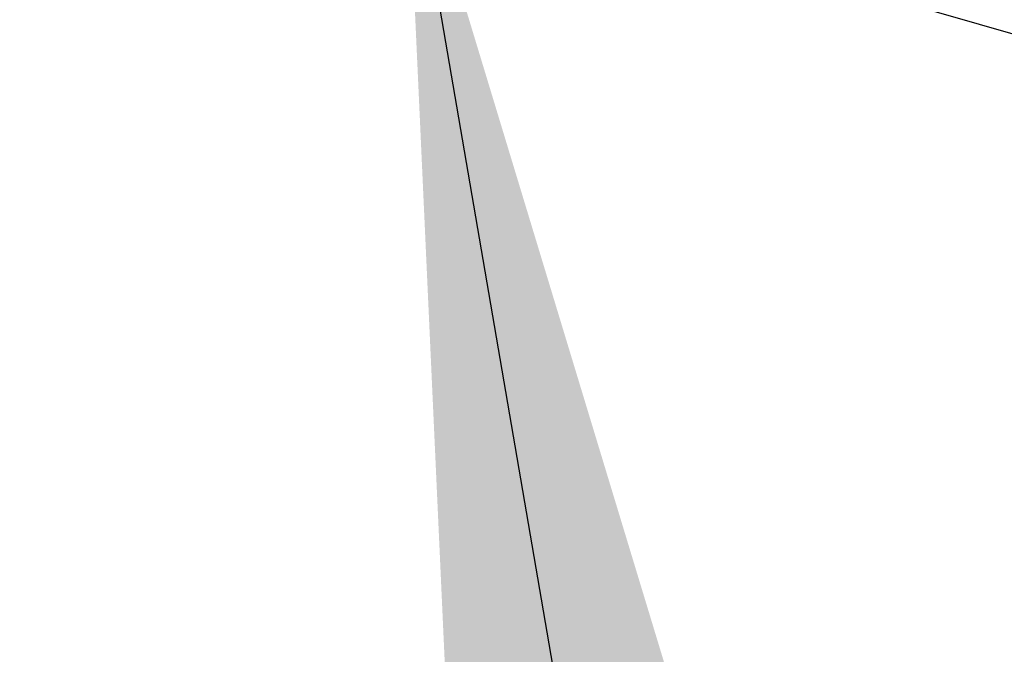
# Model space of a CAD drawing. Header units: millimetres. Extents: x 0 to 210, y 0 to 297.
# Tile 18 of 49: x 55.7 to 57.91, y 233.2 to 234.62. Entities that reach past the tile are written whole.
import ezdxf

# ---------------------------------------------------------------- set-up
doc = ezdxf.new("R2010")
doc.units = ezdxf.units.MM
doc.header["$LTSCALE"] = 19.36
doc.layers.get('0').update_dxf_attribs({"linetype": 'CONTINUOUS'})
doc.layers.add('Z_NOTICE', color=7, linetype='CONTINUOUS')
doc.styles.get("Standard").update_dxf_attribs({"font": 'txt', "width": 0.7})
doc.dimstyles.get("Standard").update_dxf_attribs({"dimtxt": 3.5, "dimasz": 3.5, "dimexe": 1.5, "dimexo": 0, "dimtad": 1, "dimdsep": 46, "dimtxsty": 'STANDARD', "dimblk": '_FILLED', "dimblk1": '_FILLED', "dimblk2": '_FILLED', "dimcen": 0.09, "dimclrt": 5, "dimazin": 2, "dimtol": 1, "dimtp": 0.05, "dimtm": 0.05, "dimtfac": 1, "dimtofl": 0, "dimtmove": 0, "dimatfit": 3, "dimldrblk": '_FILLED', "dimfxl": 1, "dimtolj": 1, "dimarcsym": 0})

# ---------------------------------------------------------------- blocks, each defined once
blk = doc.blocks.new('_FILLED')
at = {"color": 0, "linetype": 'BYBLOCK'}
blk.add_solid([(0, 0), (-1, 0.125), (-1, -0.125)], dxfattribs=at)

msp = doc.modelspace()

# ---------------------------------------------------------------- linework, layer by layer
at = {"color": 7, "linetype": 'CONTINUOUS'}
msp.add_line((54.8398, 235.4831), (134.6553, 212.4424), dxfattribs=at)

# ---------------------------------------------------------------- leaders
at = {"layer": 'Z_NOTICE', "color": 2, "linetype": 'CONTINUOUS'}
msp.add_leader([(56.5686, 235.0914), (58.9992, 220.9376), (61.1818, 220.9376)], dimstyle='STANDARD', override={"dimtad": 0}, dxfattribs=at)

doc.saveas('drawing.dxf')
